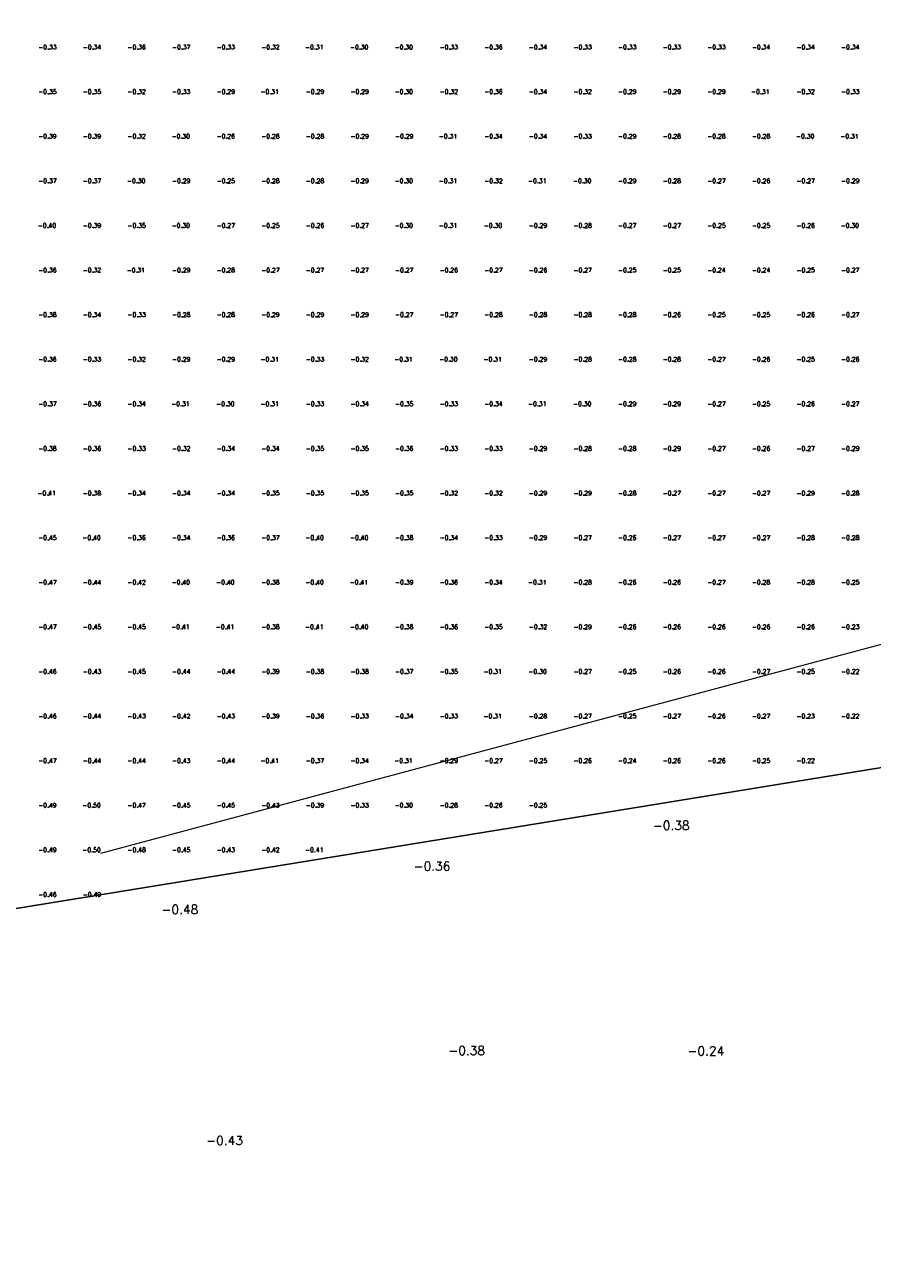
# Model space of a CAD drawing. Header units: metres. Extents: x 102665 to 103901, y 415762 to 419767.
# Tile 47 of 93: x 102922 to 103017, y 418792 to 418930. Entities that reach past the tile are written whole.
import ezdxf
from ezdxf.enums import TextEntityAlignment as Align

# ---------------------------------------------------------------- set-up
doc = ezdxf.new("R2010")
doc.units = ezdxf.units.M
doc.header["$MEASUREMENT"] = 0
doc.linetypes.add('AM-AS', pattern=[16, 10, -2, 2, -2])
for name, color, linetype, lineweight in [('DTM-Hoogtecijfer', 7, 'Continuous', 0), ('DTM-Meetpunt', 40, 'Continuous', 0), ('DTM_23-02-2012_luchtfoto drone', 40, 'Continuous', 0), ('DTM_27-12-2009_terrestrisch', 97, 'Continuous', 0), ('N-ME-AM-AS_WEG-G', 10, 'AM-AS', 18)]:
    doc.layers.add(name, color=color, linetype=linetype, lineweight=lineweight)
doc.styles.get("Standard").update_dxf_attribs({"font": 'txt.shx'})

msp = doc.modelspace()

# ---------------------------------------------------------------- linework, layer by layer
at = {"layer": 'DTM-Meetpunt'}
for p in [(102924.4, 418927.75, -0.33), (102929.4, 418927.75, -0.34), (102934.4, 418927.75, -0.36), (102939.4, 418927.75, -0.37), (102944.4, 418927.75, -0.33), (102949.4, 418927.75, -0.32), (102954.4, 418927.75, -0.31), (102959.4, 418927.75, -0.3), (102964.4, 418927.75, -0.3), (102969.4, 418927.75, -0.33), (102974.4, 418927.75, -0.36), (102979.4, 418927.75, -0.34), (102984.4, 418927.75, -0.33), (102989.4, 418927.75, -0.33), (102994.4, 418927.75, -0.33), (102999.4, 418927.75, -0.33), (103004.4, 418927.75, -0.34), (103009.4, 418927.75, -0.34), (103014.4, 418927.75, -0.34), (102924.4, 418922.75, -0.35), (102929.4, 418922.75, -0.35), (102934.4, 418922.75, -0.32), (102939.4, 418922.75, -0.33), (102944.4, 418922.75, -0.29), (102949.4, 418922.75, -0.31), (102954.4, 418922.75, -0.29), (102959.4, 418922.75, -0.29), (102964.4, 418922.75, -0.3), (102969.4, 418922.75, -0.32), (102974.4, 418922.75, -0.36), (102979.4, 418922.75, -0.34), (102984.4, 418922.75, -0.32), (102989.4, 418922.75, -0.29), (102994.4, 418922.75, -0.29), (102999.4, 418922.75, -0.29), (103004.4, 418922.75, -0.31), (103009.4, 418922.75, -0.32), (103014.4, 418922.75, -0.33), (102924.4, 418917.75, -0.39), (102929.4, 418917.75, -0.39), (102934.4, 418917.75, -0.32), (102939.4, 418917.75, -0.3), (102944.4, 418917.75, -0.26), (102949.4, 418917.75, -0.28), (102954.4, 418917.75, -0.28), (102959.4, 418917.75, -0.29), (102964.4, 418917.75, -0.29), (102969.4, 418917.75, -0.31), (102974.4, 418917.75, -0.34), (102979.4, 418917.75, -0.34), (102984.4, 418917.75, -0.33), (102989.4, 418917.75, -0.29), (102994.4, 418917.75, -0.28), (102999.4, 418917.75, -0.28), (103004.4, 418917.75, -0.28), (103009.4, 418917.75, -0.3), (103014.4, 418917.75, -0.31), (102924.4, 418912.75, -0.37), (102929.4, 418912.75, -0.37), (102934.4, 418912.75, -0.3), (102939.4, 418912.75, -0.29), (102944.4, 418912.75, -0.25), (102949.4, 418912.75, -0.28), (102954.4, 418912.75, -0.28), (102959.4, 418912.75, -0.29), (102964.4, 418912.75, -0.3), (102969.4, 418912.75, -0.31), (102974.4, 418912.75, -0.32), (102979.4, 418912.75, -0.31), (102984.4, 418912.75, -0.3), (102989.4, 418912.75, -0.29), (102994.4, 418912.75, -0.28), (102999.4, 418912.75, -0.27), (103004.4, 418912.75, -0.26), (103009.4, 418912.75, -0.27), (103014.4, 418912.75, -0.29), (102924.4, 418907.75, -0.4), (102929.4, 418907.75, -0.39), (102934.4, 418907.75, -0.35), (102939.4, 418907.75, -0.3), (102944.4, 418907.75, -0.27), (102949.4, 418907.75, -0.25), (102954.4, 418907.75, -0.26), (102959.4, 418907.75, -0.27), (102964.4, 418907.75, -0.3), (102969.4, 418907.75, -0.31), (102974.4, 418907.75, -0.3), (102979.4, 418907.75, -0.29), (102984.4, 418907.75, -0.28), (102989.4, 418907.75, -0.27), (102994.4, 418907.75, -0.27), (102999.4, 418907.75, -0.25), (103004.4, 418907.75, -0.24), (103009.4, 418907.75, -0.26), (103014.4, 418907.75, -0.3), (102924.4, 418902.75, -0.36), (102929.4, 418902.75, -0.32), (102934.4, 418902.75, -0.31), (102939.4, 418902.75, -0.29), (102944.4, 418902.75, -0.28), (102949.4, 418902.75, -0.27), (102954.4, 418902.75, -0.27), (102959.4, 418902.75, -0.27), (102964.4, 418902.75, -0.27), (102969.4, 418902.75, -0.26), (102974.4, 418902.75, -0.27), (102979.4, 418902.75, -0.26), (102984.4, 418902.75, -0.27), (102989.4, 418902.75, -0.25), (102994.4, 418902.75, -0.25), (102999.4, 418902.75, -0.24), (103004.4, 418902.75, -0.24), (103009.4, 418902.75, -0.25), (103014.4, 418902.75, -0.27), (102924.4, 418897.75, -0.38), (102929.4, 418897.75, -0.34), (102934.4, 418897.75, -0.33), (102939.4, 418897.75, -0.28), (102944.4, 418897.75, -0.28), (102949.4, 418897.75, -0.29), (102954.4, 418897.75, -0.29), (102959.4, 418897.75, -0.29), (102964.4, 418897.75, -0.27), (102969.4, 418897.75, -0.27), (102974.4, 418897.75, -0.28), (102979.4, 418897.75, -0.28), (102984.4, 418897.75, -0.28), (102989.4, 418897.75, -0.28), (102994.4, 418897.75, -0.26), (102999.4, 418897.75, -0.25), (103004.4, 418897.75, -0.25), (103009.4, 418897.75, -0.26), (103014.4, 418897.75, -0.27), (102924.4, 418892.75, -0.36), (102929.4, 418892.75, -0.33), (102934.4, 418892.75, -0.32), (102939.4, 418892.75, -0.29), (102944.4, 418892.75, -0.29), (102949.4, 418892.75, -0.31), (102954.4, 418892.75, -0.33), (102959.4, 418892.75, -0.32), (102964.4, 418892.75, -0.31), (102969.4, 418892.75, -0.3), (102974.4, 418892.75, -0.31), (102979.4, 418892.75, -0.29), (102984.4, 418892.75, -0.28), (102989.4, 418892.75, -0.28), (102994.4, 418892.75, -0.28), (102999.4, 418892.75, -0.27), (103004.4, 418892.75, -0.26), (103009.4, 418892.75, -0.25), (103014.4, 418892.75, -0.26), (102924.4, 418887.75, -0.37), (102929.4, 418887.75, -0.36), (102934.4, 418887.75, -0.34), (102939.4, 418887.75, -0.31), (102944.4, 418887.75, -0.3), (102949.4, 418887.75, -0.31), (102954.4, 418887.75, -0.33), (102959.4, 418887.75, -0.34), (102964.4, 418887.75, -0.35), (102969.4, 418887.75, -0.33), (102974.4, 418887.75, -0.34), (102979.4, 418887.75, -0.31), (102984.4, 418887.75, -0.3), (102989.4, 418887.75, -0.29), (102994.4, 418887.75, -0.29), (102999.4, 418887.75, -0.27), (103004.4, 418887.75, -0.25), (103009.4, 418887.75, -0.26), (103014.4, 418887.75, -0.27), (102924.4, 418882.75, -0.38), (102929.4, 418882.75, -0.36), (102934.4, 418882.75, -0.33), (102939.4, 418882.75, -0.32), (102944.4, 418882.75, -0.34), (102949.4, 418882.75, -0.34), (102954.4, 418882.75, -0.35), (102959.4, 418882.75, -0.35), (102964.4, 418882.75, -0.36), (102969.4, 418882.75, -0.33), (102974.4, 418882.75, -0.33), (102979.4, 418882.75, -0.29), (102984.4, 418882.75, -0.28), (102989.4, 418882.75, -0.28), (102994.4, 418882.75, -0.29), (102999.4, 418882.75, -0.27), (103004.4, 418882.75, -0.26), (103009.4, 418882.75, -0.27), (103014.4, 418882.75, -0.29), (102924.4, 418877.75, -0.41), (102929.4, 418877.75, -0.38), (102934.4, 418877.75, -0.34), (102939.4, 418877.75, -0.34), (102944.4, 418877.75, -0.34), (102949.4, 418877.75, -0.35), (102954.4, 418877.75, -0.35), (102959.4, 418877.75, -0.35), (102964.4, 418877.75, -0.35), (102969.4, 418877.75, -0.32), (102974.4, 418877.75, -0.32), (102979.4, 418877.75, -0.29), (102984.4, 418877.75, -0.29), (102989.4, 418877.75, -0.28), (102994.4, 418877.75, -0.27), (102999.4, 418877.75, -0.27), (103004.4, 418877.75, -0.27), (103009.4, 418877.75, -0.29), (103014.4, 418877.75, -0.28), (102924.4, 418872.75, -0.45), (102929.4, 418872.75, -0.4), (102934.4, 418872.75, -0.36), (102939.4, 418872.75, -0.34), (102944.4, 418872.75, -0.36), (102949.4, 418872.75, -0.37), (102954.4, 418872.75, -0.4), (102959.4, 418872.75, -0.4), (102964.4, 418872.75, -0.38), (102969.4, 418872.75, -0.34), (102974.4, 418872.75, -0.33), (102979.4, 418872.75, -0.29), (102984.4, 418872.75, -0.27), (102989.4, 418872.75, -0.26), (102994.4, 418872.75, -0.27), (102999.4, 418872.75, -0.27), (103004.4, 418872.75, -0.27), (103009.4, 418872.75, -0.28), (103014.4, 418872.75, -0.28), (102924.4, 418867.75, -0.47), (102929.4, 418867.75, -0.44), (102934.4, 418867.75, -0.42), (102939.4, 418867.75, -0.4), (102944.4, 418867.75, -0.4), (102949.4, 418867.75, -0.38), (102954.4, 418867.75, -0.4), (102959.4, 418867.75, -0.41), (102964.4, 418867.75, -0.39), (102969.4, 418867.75, -0.36), (102974.4, 418867.75, -0.34), (102979.4, 418867.75, -0.31), (102984.4, 418867.75, -0.28), (102989.4, 418867.75, -0.26), (102994.4, 418867.75, -0.26), (102999.4, 418867.75, -0.27), (103004.4, 418867.75, -0.28), (103009.4, 418867.75, -0.28), (103014.4, 418867.75, -0.25), (102924.4, 418862.75, -0.47), (102929.4, 418862.75, -0.45), (102934.4, 418862.75, -0.45), (102939.4, 418862.75, -0.41), (102944.4, 418862.75, -0.41), (102949.4, 418862.75, -0.38), (102954.4, 418862.75, -0.41), (102959.4, 418862.75, -0.4), (102964.4, 418862.75, -0.38), (102969.4, 418862.75, -0.36), (102974.4, 418862.75, -0.35), (102979.4, 418862.75, -0.32), (102984.4, 418862.75, -0.29), (102989.4, 418862.75, -0.26), (102994.4, 418862.75, -0.26), (102999.4, 418862.75, -0.26), (103004.4, 418862.75, -0.26), (103009.4, 418862.75, -0.26), (103014.4, 418862.75, -0.23), (102924.4, 418857.75, -0.46), (102929.4, 418857.75, -0.43), (102934.4, 418857.75, -0.45), (102939.4, 418857.75, -0.44), (102944.4, 418857.75, -0.44), (102949.4, 418857.75, -0.39), (102954.4, 418857.75, -0.38), (102959.4, 418857.75, -0.38), (102964.4, 418857.75, -0.37), (102969.4, 418857.75, -0.35), (102974.4, 418857.75, -0.31), (102979.4, 418857.75, -0.3), (102984.4, 418857.75, -0.27), (102989.4, 418857.75, -0.25), (102994.4, 418857.75, -0.26), (102999.4, 418857.75, -0.26), (103004.4, 418857.75, -0.27), (103009.4, 418857.75, -0.25), (103014.4, 418857.75, -0.22), (102924.4, 418852.75, -0.46), (102929.4, 418852.75, -0.44), (102934.4, 418852.75, -0.43), (102939.4, 418852.75, -0.42), (102944.4, 418852.75, -0.43), (102949.4, 418852.75, -0.39), (102954.4, 418852.75, -0.36), (102959.4, 418852.75, -0.33), (102964.4, 418852.75, -0.34), (102969.4, 418852.75, -0.33), (102974.4, 418852.75, -0.31), (102979.4, 418852.75, -0.28), (102984.4, 418852.75, -0.27), (102989.4, 418852.75, -0.25), (102994.4, 418852.75, -0.27), (102999.4, 418852.75, -0.26), (103004.4, 418852.75, -0.27), (103009.4, 418852.75, -0.23), (103014.4, 418852.75, -0.22), (102924.4, 418847.75, -0.47), (102929.4, 418847.75, -0.44), (102934.4, 418847.75, -0.44), (102939.4, 418847.75, -0.43), (102944.4, 418847.75, -0.44), (102949.4, 418847.75, -0.41), (102954.4, 418847.75, -0.37), (102959.4, 418847.75, -0.34), (102964.4, 418847.75, -0.31), (102969.4, 418847.75, -0.29), (102974.4, 418847.75, -0.27), (102979.4, 418847.75, -0.25), (102984.4, 418847.75, -0.26), (102989.4, 418847.75, -0.24), (102994.4, 418847.75, -0.26), (102999.4, 418847.75, -0.26), (103004.4, 418847.75, -0.25), (102924.4, 418842.75, -0.49), (102929.4, 418842.75, -0.5), (102934.4, 418842.75, -0.47), (102939.4, 418842.75, -0.45), (102944.4, 418842.75, -0.45), (102949.4, 418842.75, -0.43), (102954.4, 418842.75, -0.39), (102959.4, 418842.75, -0.33), (102964.4, 418842.75, -0.3), (102969.4, 418842.75, -0.28), (102974.4, 418842.75, -0.26), (102979.4, 418842.75, -0.25), (102924.4, 418837.75, -0.49), (102929.4, 418837.75, -0.5), (102934.4, 418837.75, -0.48), (102939.4, 418837.75, -0.45), (102944.4, 418837.75, -0.43), (102949.4, 418837.75, -0.42), (102924.4, 418832.75, -0.46)]:
    msp.add_point(p, dxfattribs=at)
at = {"layer": 'DTM_23-02-2012_luchtfoto drone', "elevation": -0.52, "flags": 128}
msp.add_lwpolyline([(103114.55, 419120.79), (102792.99, 419063.86), (102799.4, 419017.75), (102799.4, 419017.75), (102809.4, 418985.25), (102819.4, 418952.75), (102836.43, 418895.72), (102849.2, 418847.73), (102855.93, 418830.32), (102854.65, 418820.63), (103062.28, 418854.47), (103086.69, 418857.62), (103087.41, 418855.21), (103075.51, 418851.64), (103071.35, 418822.89), (103063.96, 418802.82), (103012.95, 418732.59), (102991.6, 418707.83), (102966.88, 418697.4), (102966.62, 418675.77), (102972.26, 418665.44), (103093.91, 418649.09), (103103.51, 418649.43), (103110.65, 418651.89)], dxfattribs=at)
at = {"layer": 'DTM_27-12-2009_terrestrisch'}
msp.add_polyline3d([(103012.95, 418732.59, 0), (103063.96, 418802.82, 0), (103071.35, 418822.89, 0), (103075.51, 418851.64, 0), (103087.41, 418855.21, 0), (103086.69, 418857.62, 0), (103062.28, 418854.47, 0), (102854.65, 418820.63, 0), (102854.65, 418820.63, 0), (102854.65, 418820.63, 0), (102854.65, 418820.63, 0), (102854.65, 418820.63, 0), (102864.84, 418807.43, 15.86), (102893.96, 418708.38, 16.77)], dxfattribs=at)
at = {"layer": 'N-ME-AM-AS_WEG-G', "ltscale": 10, "transparency": 33554687, "flags": 128}
msp.add_lwpolyline([(103181.37, 418904.81), (102790.79, 418800.26)], dxfattribs=at)
msp.add_lwpolyline([(103181.37, 418904.81), (102790.79, 418800.26)], dxfattribs=at)

# ---------------------------------------------------------------- texts
at = {"layer": 'DTM-Hoogtecijfer'}
for s, p in [('-0.33', (102924.25, 418927.73, 0.12)), ('-0.34', (102929.25, 418927.73, 0.12)), ('-0.36', (102934.25, 418927.73, 0.12)), ('-0.37', (102939.25, 418927.73, 0.12)), ('-0.33', (102944.25, 418927.73, 0.12)), ('-0.32', (102949.25, 418927.73, 0.12)), ('-0.31', (102954.16, 418927.73, 0.12)), ('-0.30', (102959.2, 418927.73, 0.12)), ('-0.30', (102964.2, 418927.73, 0.12)), ('-0.33', (102969.25, 418927.73, 0.12)), ('-0.36', (102974.25, 418927.73, 0.12)), ('-0.34', (102979.25, 418927.73, 0.12)), ('-0.33', (102984.25, 418927.73, 0.12)), ('-0.33', (102989.25, 418927.73, 0.12)), ('-0.33', (102994.25, 418927.73, 0.12)), ('-0.33', (102999.25, 418927.73, 0.12)), ('-0.34', (103004.25, 418927.73, 0.12)), ('-0.34', (103009.25, 418927.73, 0.12)), ('-0.34', (103014.25, 418927.73, 0.12)), ('-0.35', (102924.25, 418922.73, 0.12)), ('-0.35', (102929.25, 418922.73, 0.12)), ('-0.32', (102934.25, 418922.73, 0.12)), ('-0.33', (102939.25, 418922.73, 0.12)), ('-0.29', (102944.25, 418922.73, 0.12)), ('-0.31', (102949.16, 418922.73, 0.12)), ('-0.29', (102954.25, 418922.73, 0.12)), ('-0.29', (102959.25, 418922.73, 0.12)), ('-0.30', (102964.2, 418922.73, 0.12)), ('-0.32', (102969.25, 418922.73, 0.12)), ('-0.36', (102974.25, 418922.73, 0.12)), ('-0.34', (102979.25, 418922.73, 0.12)), ('-0.32', (102984.25, 418922.73, 0.12)), ('-0.29', (102989.25, 418922.73, 0.12)), ('-0.29', (102994.25, 418922.73, 0.12)), ('-0.29', (102999.25, 418922.73, 0.12)), ('-0.31', (103004.16, 418922.73, 0.12)), ('-0.32', (103009.25, 418922.73, 0.12)), ('-0.33', (103014.25, 418922.73, 0.12)), ('-0.39', (102924.25, 418917.73, 0.12)), ('-0.39', (102929.25, 418917.73, 0.12)), ('-0.32', (102934.25, 418917.73, 0.12)), ('-0.30', (102939.2, 418917.73, 0.12)), ('-0.26', (102944.25, 418917.73, 0.12)), ('-0.28', (102949.25, 418917.73, 0.12)), ('-0.28', (102954.25, 418917.73, 0.12)), ('-0.29', (102959.25, 418917.73, 0.12)), ('-0.29', (102964.25, 418917.73, 0.12)), ('-0.31', (102969.16, 418917.73, 0.12)), ('-0.34', (102974.25, 418917.73, 0.12)), ('-0.34', (102979.25, 418917.73, 0.12)), ('-0.33', (102984.25, 418917.73, 0.12)), ('-0.29', (102989.25, 418917.73, 0.12)), ('-0.28', (102994.25, 418917.73, 0.12)), ('-0.28', (102999.25, 418917.73, 0.12)), ('-0.28', (103004.25, 418917.73, 0.12)), ('-0.30', (103009.2, 418917.73, 0.12)), ('-0.31', (103014.16, 418917.73, 0.12)), ('-0.37', (102924.25, 418912.73, 0.12)), ('-0.37', (102929.25, 418912.73, 0.12)), ('-0.30', (102934.2, 418912.73, 0.12)), ('-0.29', (102939.25, 418912.73, 0.12)), ('-0.25', (102944.25, 418912.73, 0.12)), ('-0.28', (102949.25, 418912.73, 0.12)), ('-0.28', (102954.25, 418912.73, 0.12)), ('-0.29', (102959.25, 418912.73, 0.12)), ('-0.30', (102964.2, 418912.73, 0.12)), ('-0.31', (102969.16, 418912.73, 0.12)), ('-0.32', (102974.25, 418912.73, 0.12)), ('-0.31', (102979.16, 418912.73, 0.12)), ('-0.30', (102984.2, 418912.73, 0.12)), ('-0.29', (102989.25, 418912.73, 0.12)), ('-0.28', (102994.25, 418912.73, 0.12)), ('-0.27', (102999.25, 418912.73, 0.12)), ('-0.26', (103004.25, 418912.73, 0.12)), ('-0.27', (103009.25, 418912.73, 0.12)), ('-0.29', (103014.25, 418912.73, 0.12)), ('-0.40', (102924.2, 418907.73, 0.12)), ('-0.39', (102929.25, 418907.73, 0.12)), ('-0.35', (102934.25, 418907.73, 0.12)), ('-0.30', (102939.2, 418907.73, 0.12)), ('-0.27', (102944.25, 418907.73, 0.12)), ('-0.25', (102949.25, 418907.73, 0.12)), ('-0.26', (102954.25, 418907.73, 0.12)), ('-0.27', (102959.25, 418907.73, 0.12)), ('-0.30', (102964.2, 418907.73, 0.12)), ('-0.31', (102969.16, 418907.73, 0.12)), ('-0.30', (102974.2, 418907.73, 0.12)), ('-0.29', (102979.25, 418907.73, 0.12)), ('-0.28', (102984.25, 418907.73, 0.12)), ('-0.27', (102989.25, 418907.73, 0.12)), ('-0.27', (102994.25, 418907.73, 0.12)), ('-0.25', (102999.25, 418907.73, 0.12)), ('-0.25', (103004.25, 418907.73, 0.12)), ('-0.26', (103009.25, 418907.73, 0.12)), ('-0.30', (103014.2, 418907.73, 0.12)), ('-0.36', (102924.25, 418902.73, 0.12)), ('-0.32', (102929.25, 418902.73, 0.12)), ('-0.31', (102934.16, 418902.73, 0.12)), ('-0.29', (102939.25, 418902.73, 0.12)), ('-0.28', (102944.25, 418902.73, 0.12)), ('-0.27', (102949.25, 418902.73, 0.12)), ('-0.27', (102954.25, 418902.73, 0.12)), ('-0.27', (102959.25, 418902.73, 0.12)), ('-0.27', (102964.25, 418902.73, 0.12)), ('-0.26', (102969.25, 418902.73, 0.12)), ('-0.27', (102974.25, 418902.73, 0.12)), ('-0.26', (102979.25, 418902.73, 0.12)), ('-0.27', (102984.25, 418902.73, 0.12)), ('-0.25', (102989.25, 418902.73, 0.12)), ('-0.25', (102994.25, 418902.73, 0.12)), ('-0.24', (102999.25, 418902.73, 0.12)), ('-0.24', (103004.25, 418902.73, 0.12)), ('-0.25', (103009.25, 418902.73, 0.12)), ('-0.27', (103014.25, 418902.73, 0.12)), ('-0.38', (102924.25, 418897.73, 0.12)), ('-0.34', (102929.25, 418897.73, 0.12)), ('-0.33', (102934.25, 418897.73, 0.12)), ('-0.28', (102939.25, 418897.73, 0.12)), ('-0.28', (102944.25, 418897.73, 0.12)), ('-0.29', (102949.25, 418897.73, 0.12)), ('-0.29', (102954.25, 418897.73, 0.12)), ('-0.29', (102959.25, 418897.73, 0.12)), ('-0.27', (102964.25, 418897.73, 0.12)), ('-0.27', (102969.25, 418897.73, 0.12)), ('-0.28', (102974.25, 418897.73, 0.12)), ('-0.28', (102979.25, 418897.73, 0.12)), ('-0.28', (102984.25, 418897.73, 0.12)), ('-0.28', (102989.25, 418897.73, 0.12)), ('-0.26', (102994.25, 418897.73, 0.12)), ('-0.25', (102999.25, 418897.73, 0.12)), ('-0.25', (103004.25, 418897.73, 0.12)), ('-0.26', (103009.25, 418897.73, 0.12)), ('-0.27', (103014.25, 418897.73, 0.12)), ('-0.36', (102924.25, 418892.73, 0.12)), ('-0.33', (102929.25, 418892.73, 0.12)), ('-0.32', (102934.25, 418892.73, 0.12)), ('-0.29', (102939.25, 418892.73, 0.12)), ('-0.29', (102944.25, 418892.73, 0.12)), ('-0.31', (102949.16, 418892.73, 0.12)), ('-0.33', (102954.25, 418892.73, 0.12)), ('-0.32', (102959.25, 418892.73, 0.12)), ('-0.31', (102964.16, 418892.73, 0.12)), ('-0.30', (102969.2, 418892.73, 0.12)), ('-0.31', (102974.16, 418892.73, 0.12)), ('-0.29', (102979.25, 418892.73, 0.12)), ('-0.28', (102984.25, 418892.73, 0.12)), ('-0.28', (102989.25, 418892.73, 0.12)), ('-0.28', (102994.25, 418892.73, 0.12)), ('-0.27', (102999.25, 418892.73, 0.12)), ('-0.26', (103004.25, 418892.73, 0.12)), ('-0.25', (103009.25, 418892.73, 0.12)), ('-0.26', (103014.25, 418892.73, 0.12)), ('-0.37', (102924.25, 418887.73, 0.12)), ('-0.36', (102929.25, 418887.73, 0.12)), ('-0.34', (102934.25, 418887.73, 0.12)), ('-0.31', (102939.16, 418887.73, 0.12)), ('-0.30', (102944.2, 418887.73, 0.12)), ('-0.31', (102949.16, 418887.73, 0.12)), ('-0.33', (102954.25, 418887.73, 0.12)), ('-0.34', (102959.25, 418887.73, 0.12)), ('-0.35', (102964.25, 418887.73, 0.12)), ('-0.33', (102969.25, 418887.73, 0.12)), ('-0.34', (102974.25, 418887.73, 0.12)), ('-0.31', (102979.16, 418887.73, 0.12)), ('-0.30', (102984.2, 418887.73, 0.12)), ('-0.29', (102989.25, 418887.73, 0.12)), ('-0.29', (102994.25, 418887.73, 0.12)), ('-0.27', (102999.25, 418887.73, 0.12)), ('-0.25', (103004.25, 418887.73, 0.12)), ('-0.26', (103009.25, 418887.73, 0.12)), ('-0.27', (103014.25, 418887.73, 0.12)), ('-0.38', (102924.25, 418882.73, 0.12)), ('-0.36', (102929.25, 418882.73, 0.12)), ('-0.33', (102934.25, 418882.73, 0.12)), ('-0.32', (102939.25, 418882.73, 0.12)), ('-0.34', (102944.25, 418882.73, 0.12)), ('-0.34', (102949.25, 418882.73, 0.12)), ('-0.35', (102954.25, 418882.73, 0.12)), ('-0.35', (102959.25, 418882.73, 0.12)), ('-0.36', (102964.25, 418882.73, 0.12)), ('-0.33', (102969.25, 418882.73, 0.12)), ('-0.33', (102974.25, 418882.73, 0.12)), ('-0.29', (102979.25, 418882.73, 0.12)), ('-0.28', (102984.25, 418882.73, 0.12)), ('-0.28', (102989.25, 418882.73, 0.12)), ('-0.29', (102994.25, 418882.73, 0.12)), ('-0.27', (102999.25, 418882.73, 0.12)), ('-0.26', (103004.25, 418882.73, 0.12)), ('-0.27', (103009.25, 418882.73, 0.12)), ('-0.29', (103014.25, 418882.73, 0.12)), ('-0.41', (102924.16, 418877.73, 0.12)), ('-0.38', (102929.25, 418877.73, 0.12)), ('-0.34', (102934.25, 418877.73, 0.12)), ('-0.34', (102939.25, 418877.73, 0.12)), ('-0.34', (102944.25, 418877.73, 0.12)), ('-0.35', (102949.25, 418877.73, 0.12)), ('-0.35', (102954.25, 418877.73, 0.12)), ('-0.35', (102959.25, 418877.73, 0.12)), ('-0.35', (102964.25, 418877.73, 0.12)), ('-0.32', (102969.25, 418877.73, 0.12)), ('-0.32', (102974.25, 418877.73, 0.12)), ('-0.29', (102979.25, 418877.73, 0.12)), ('-0.29', (102984.25, 418877.73, 0.12)), ('-0.28', (102989.25, 418877.73, 0.12)), ('-0.27', (102994.25, 418877.73, 0.12)), ('-0.27', (102999.25, 418877.73, 0.12)), ('-0.27', (103004.25, 418877.73, 0.12)), ('-0.29', (103009.25, 418877.73, 0.12)), ('-0.28', (103014.25, 418877.73, 0.12)), ('-0.45', (102924.25, 418872.73, 0.12)), ('-0.40', (102929.2, 418872.73, 0.12)), ('-0.36', (102934.25, 418872.73, 0.12)), ('-0.34', (102939.25, 418872.73, 0.12)), ('-0.36', (102944.25, 418872.73, 0.12)), ('-0.37', (102949.25, 418872.73, 0.12)), ('-0.40', (102954.2, 418872.73, 0.12)), ('-0.40', (102959.2, 418872.73, 0.12)), ('-0.38', (102964.25, 418872.73, 0.12)), ('-0.34', (102969.25, 418872.73, 0.12)), ('-0.33', (102974.25, 418872.73, 0.12)), ('-0.29', (102979.25, 418872.73, 0.12)), ('-0.27', (102984.25, 418872.73, 0.12)), ('-0.26', (102989.25, 418872.73, 0.12)), ('-0.27', (102994.25, 418872.73, 0.12)), ('-0.27', (102999.25, 418872.73, 0.12)), ('-0.27', (103004.25, 418872.73, 0.12)), ('-0.28', (103009.25, 418872.73, 0.12)), ('-0.28', (103014.25, 418872.73, 0.12)), ('-0.47', (102924.25, 418867.73, 0.12)), ('-0.44', (102929.25, 418867.73, 0.12)), ('-0.42', (102934.25, 418867.73, 0.12)), ('-0.40', (102939.2, 418867.73, 0.12)), ('-0.40', (102944.2, 418867.73, 0.12)), ('-0.38', (102949.25, 418867.73, 0.12)), ('-0.40', (102954.2, 418867.73, 0.12)), ('-0.41', (102959.16, 418867.73, 0.12)), ('-0.39', (102964.25, 418867.73, 0.12)), ('-0.36', (102969.25, 418867.73, 0.12)), ('-0.34', (102974.25, 418867.73, 0.12)), ('-0.31', (102979.16, 418867.73, 0.12)), ('-0.28', (102984.25, 418867.73, 0.12)), ('-0.26', (102989.25, 418867.73, 0.12)), ('-0.26', (102994.25, 418867.73, 0.12)), ('-0.27', (102999.25, 418867.73, 0.12)), ('-0.28', (103004.25, 418867.73, 0.12)), ('-0.28', (103009.25, 418867.73, 0.12)), ('-0.25', (103014.25, 418867.73, 0.12)), ('-0.47', (102924.25, 418862.73, 0.12)), ('-0.45', (102929.25, 418862.73, 0.12)), ('-0.45', (102934.25, 418862.73, 0.12)), ('-0.41', (102939.16, 418862.73, 0.12)), ('-0.41', (102944.16, 418862.73, 0.12)), ('-0.38', (102949.25, 418862.73, 0.12)), ('-0.41', (102954.16, 418862.73, 0.12)), ('-0.40', (102959.2, 418862.73, 0.12)), ('-0.38', (102964.25, 418862.73, 0.12)), ('-0.36', (102969.25, 418862.73, 0.12)), ('-0.35', (102974.25, 418862.73, 0.12)), ('-0.32', (102979.25, 418862.73, 0.12)), ('-0.29', (102984.25, 418862.73, 0.12)), ('-0.26', (102989.25, 418862.73, 0.12)), ('-0.26', (102994.25, 418862.73, 0.12)), ('-0.26', (102999.25, 418862.73, 0.12)), ('-0.26', (103004.25, 418862.73, 0.12)), ('-0.26', (103009.25, 418862.73, 0.12)), ('-0.23', (103014.25, 418862.73, 0.12)), ('-0.46', (102924.25, 418857.73, 0.12)), ('-0.43', (102929.25, 418857.73, 0.12)), ('-0.45', (102934.25, 418857.73, 0.12)), ('-0.44', (102939.25, 418857.73, 0.12)), ('-0.44', (102944.25, 418857.73, 0.12)), ('-0.39', (102949.25, 418857.73, 0.12)), ('-0.38', (102954.25, 418857.73, 0.12)), ('-0.38', (102959.25, 418857.73, 0.12)), ('-0.37', (102964.25, 418857.73, 0.12)), ('-0.35', (102969.25, 418857.73, 0.12)), ('-0.31', (102974.16, 418857.73, 0.12)), ('-0.30', (102979.2, 418857.73, 0.12)), ('-0.27', (102984.25, 418857.73, 0.12)), ('-0.25', (102989.25, 418857.73, 0.12)), ('-0.26', (102994.25, 418857.73, 0.12)), ('-0.26', (102999.25, 418857.73, 0.12)), ('-0.27', (103004.25, 418857.73, 0.12)), ('-0.25', (103009.25, 418857.73, 0.12)), ('-0.22', (103014.25, 418857.73, 0.12)), ('-0.46', (102924.25, 418852.73, 0.12)), ('-0.44', (102929.25, 418852.73, 0.12)), ('-0.43', (102934.25, 418852.73, 0.12)), ('-0.42', (102939.25, 418852.73, 0.12)), ('-0.43', (102944.25, 418852.73, 0.12)), ('-0.39', (102949.25, 418852.73, 0.12)), ('-0.36', (102954.25, 418852.73, 0.12)), ('-0.33', (102959.25, 418852.73, 0.12)), ('-0.34', (102964.25, 418852.73, 0.12)), ('-0.33', (102969.25, 418852.73, 0.12)), ('-0.31', (102974.16, 418852.73, 0.12)), ('-0.28', (102979.25, 418852.73, 0.12)), ('-0.27', (102984.25, 418852.73, 0.12)), ('-0.25', (102989.25, 418852.73, 0.12)), ('-0.27', (102994.25, 418852.73, 0.12)), ('-0.26', (102999.25, 418852.73, 0.12)), ('-0.27', (103004.25, 418852.73, 0.12)), ('-0.23', (103009.25, 418852.73, 0.12)), ('-0.22', (103014.25, 418852.73, 0.12)), ('-0.47', (102924.25, 418847.73, 0.12)), ('-0.44', (102929.25, 418847.73, 0.12)), ('-0.44', (102934.25, 418847.73, 0.12)), ('-0.43', (102939.25, 418847.73, 0.12)), ('-0.44', (102944.25, 418847.73, 0.12)), ('-0.41', (102949.16, 418847.73, 0.12)), ('-0.37', (102954.25, 418847.73, 0.12)), ('-0.34', (102959.25, 418847.73, 0.12)), ('-0.31', (102964.16, 418847.73, 0.12)), ('-0.29', (102969.25, 418847.73, 0.12)), ('-0.27', (102974.25, 418847.73, 0.12)), ('-0.25', (102979.25, 418847.73, 0.12)), ('-0.26', (102984.25, 418847.73, 0.12)), ('-0.24', (102989.25, 418847.73, 0.12)), ('-0.26', (102994.25, 418847.73, 0.12)), ('-0.26', (102999.25, 418847.73, 0.12)), ('-0.25', (103004.25, 418847.73, 0.12)), ('-0.22', (103009.25, 418847.73, 0.12)), ('-0.49', (102924.25, 418842.73, 0.12)), ('-0.50', (102929.2, 418842.73, 0.12)), ('-0.47', (102934.25, 418842.73, 0.12)), ('-0.45', (102939.25, 418842.73, 0.12)), ('-0.45', (102944.25, 418842.73, 0.12)), ('-0.43', (102949.25, 418842.73, 0.12)), ('-0.39', (102954.25, 418842.73, 0.12)), ('-0.33', (102959.25, 418842.73, 0.12)), ('-0.30', (102964.2, 418842.73, 0.12)), ('-0.28', (102969.25, 418842.73, 0.12)), ('-0.26', (102974.25, 418842.73, 0.12)), ('-0.25', (102979.25, 418842.73, 0.12)), ('-0.49', (102924.25, 418837.73, 0.12)), ('-0.50', (102929.2, 418837.73, 0.12)), ('-0.48', (102934.25, 418837.73, 0.12)), ('-0.45', (102939.25, 418837.73, 0.12)), ('-0.43', (102944.25, 418837.73, 0.12)), ('-0.42', (102949.25, 418837.73, 0.12)), ('-0.41', (102954.16, 418837.73, 0.12)), ('-0.46', (102924.25, 418832.73, 0.12)), ('-0.49', (102929.25, 418832.73, 0.12))]:
    msp.add_text(s, height=0.5, dxfattribs=at).set_placement(p, align=Align.CENTER)
at = {"layer": 'DTM-Hoogtecijfer', "linetype": 'Continuous', "lineweight": 0}
for s, p in [('-0.38', (102992.12, 418840.22)), ('-0.36', (102965.31, 418835.65)), ('-0.48', (102937.04, 418830.8)), ('-0.38', (102969.19, 418814.98)), ('-0.24', (102996, 418814.94)), ('-0.43', (102942.05, 418804.9))]:
    msp.add_text(s, height=1, dxfattribs=at).set_placement(p)

doc.saveas('drawing.dxf')
